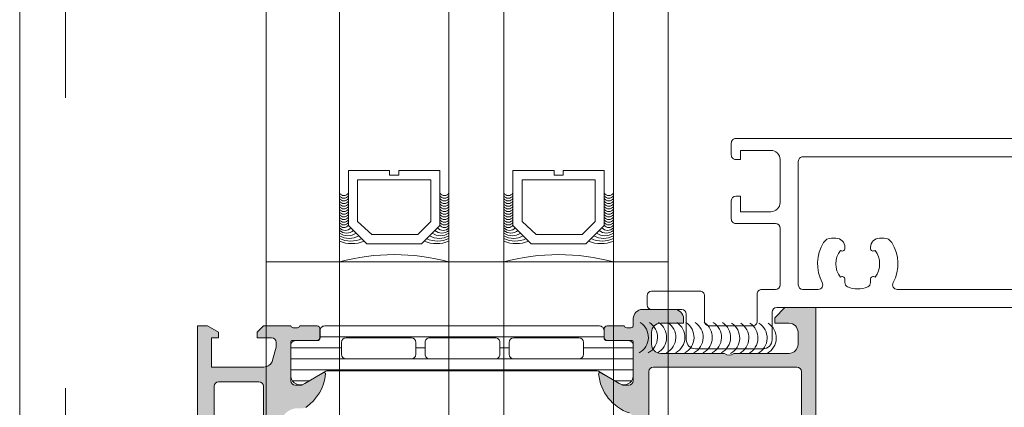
# Model space of a CAD drawing. Header units: millimetres. Extents: x 213386 to 506888, y 183055 to 450952.
# Tile 223 of 256: x 373037 to 373144, y 302170 to 302213. Entities that reach past the tile are written whole.
import ezdxf

# ---------------------------------------------------------------- set-up
doc = ezdxf.new("R2010")
doc.units = ezdxf.units.MM
doc.linetypes.add('ČÁRKOVANÁ', pattern=[19.049999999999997, 12.7, -6.35])
doc.layers.add('FASÁDA DETAILNÍ', color=255, linetype='Continuous', lineweight=0)

msp = doc.modelspace()

# ---------------------------------------------------------------- hatches: boundary and pattern name
at = {"layer": 'FASÁDA DETAILNÍ'}
h = msp.add_hatch(color=256, dxfattribs=at)
edge = h.paths.add_edge_path()
edge.add_arc((373103.7001482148, 302177.5062417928), 0.1199999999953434, 0, 90)
edge.add_line((373103.7001482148, 302177.6262417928), (373100.9401502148, 302177.6262417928))
edge.add_arc((373100.9401502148, 302177.9262417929), 0.3000000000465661, 180.0000000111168, 270, ccw=False)
edge.add_line((373100.6401502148, 302177.9262417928), (373100.6401502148, 302178.9062161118))
edge.add_arc((373100.9401502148, 302178.9062161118), 0.3000000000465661, 90, 180, ccw=False)
edge.add_line((373100.9401502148, 302179.2062161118), (373102.8201612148, 302179.2062161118))
edge.add_arc((373103.0877045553, 302179.2850832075), 0.2789255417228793, 196.4245945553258, 271.1628700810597)
edge.add_line((373103.0933652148, 302179.0062151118), (373103.5469592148, 302179.0062151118))
edge.add_arc((373103.5526276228, 302179.2850525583), 0.2788950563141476, 268.835410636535, 343.5801235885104)
edge.add_line((373103.8201482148, 302179.2062161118), (373103.8201482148, 302180.006390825))
edge.add_arc((373104.8201482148, 302180.006390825), 1, 90, 180, ccw=False)
edge.add_line((373104.8201482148, 302181.006390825), (373108.3201555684, 302181.006390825))
edge.add_arc((373108.3201357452, 302180.0063710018), 1.000019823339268, 0.001135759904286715, 89.99886424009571, ccw=False)
edge.add_line((373109.3201555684, 302180.006390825), (373109.3201555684, 302179.506390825))
edge.add_line((373109.3201555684, 302179.506390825), (373106.8201555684, 302179.506390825))
edge.add_arc((373106.8202009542, 302178.5063454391), 1.000045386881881, 90.00260029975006, 179.9973997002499)
edge.add_line((373105.8201555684, 302178.506390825), (373105.8201555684, 302177.2063725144))
edge.add_arc((373106.8202080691, 302177.2064250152), 1.000052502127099, 180.0030079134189, 269.9969920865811)
edge.add_line((373106.8201555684, 302176.2063725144), (373113.8201555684, 302176.2063725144))
edge.add_arc((373114.3201555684, 302176.7314942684), 0.7250881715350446, 226.403816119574, 313.596183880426)
edge.add_line((373114.8201555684, 302176.2063725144), (373120.8542437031, 302176.2063725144))
edge.add_arc((373120.8541912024, 302177.2064250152), 1.000052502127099, 270.0030079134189, 359.9969920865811)
edge.add_line((373121.8542437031, 302177.2063725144), (373121.8542437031, 302178.506390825))
edge.add_arc((373120.8541983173, 302178.5063454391), 1.000045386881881, 0.002600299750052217, 89.99739970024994)
edge.add_line((373120.8542437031, 302179.506390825), (373119.3201555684, 302179.506390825))
edge.add_line((373119.3201555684, 302179.506390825), (373119.3201555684, 302180.1063969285))
edge.add_line((373119.3201555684, 302180.1063969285), (373120.4201616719, 302181.2063725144))
edge.add_line((373120.4201616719, 302181.2063725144), (373123.8201555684, 302181.2063725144))
edge.add_line((373123.8201555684, 302181.2063725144), (373123.8201555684, 302154.2064716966))
edge.add_line((373123.8201555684, 302154.2064716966), (373120.4201616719, 302154.2064716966))
edge.add_line((373120.4201616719, 302154.2064716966), (373119.3201555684, 302155.3064472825))
edge.add_line((373119.3201555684, 302155.3064472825), (373119.3201555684, 302155.906453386))
edge.add_line((373119.3201555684, 302155.906453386), (373120.8542437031, 302155.906453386))
edge.add_arc((373120.8541983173, 302156.9064987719), 1.000045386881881, 270.00260029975, 359.99739970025)
edge.add_line((373121.8542437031, 302156.906453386), (373121.8542437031, 302158.2064716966))
edge.add_arc((373120.8541912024, 302158.2064191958), 1.000052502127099, 0.003007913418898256, 89.9969920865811)
edge.add_line((373120.8542437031, 302159.2064716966), (373114.8201555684, 302159.2064716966))
edge.add_arc((373114.3201555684, 302158.6813499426), 0.7250881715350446, 46.40381611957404, 133.596183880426)
edge.add_line((373113.8201555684, 302159.2064716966), (373106.8201555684, 302159.2064716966))
edge.add_arc((373106.8202080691, 302158.2064191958), 1.000052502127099, 90.0030079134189, 179.9969920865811)
edge.add_line((373105.8201555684, 302158.2064716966), (373105.8201555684, 302156.906453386))
edge.add_arc((373106.8202009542, 302156.9064987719), 1.000045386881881, 180.00260029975, 269.9973997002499)
edge.add_line((373106.8201555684, 302155.906453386), (373109.3201555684, 302155.906453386))
edge.add_line((373109.3201555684, 302155.906453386), (373109.3201555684, 302155.406453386))
edge.add_arc((373108.3201357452, 302155.4064732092), 1.000019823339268, 270.0011357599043, 359.9988642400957, ccw=False)
edge.add_line((373108.3201555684, 302154.406453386), (373103.8201555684, 302154.406453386))
edge.add_arc((373103.8201452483, 302154.9064430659), 0.4999896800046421, 179.9988173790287, 270.00118262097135, ccw=False)
edge.add_line((373103.3201555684, 302154.906453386), (373103.3201555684, 302155.906453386))
edge.add_line((373103.3201555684, 302155.906453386), (373104.1201586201, 302155.906453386))
edge.add_line((373104.1201586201, 302155.906453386), (373104.1201586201, 302158.9064686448))
edge.add_arc((373103.8201509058, 302158.9064713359), 0.3000077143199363, 359.9994860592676, 450.0005139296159)
edge.add_arc((373103.5526276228, 302159.1276426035), 0.278895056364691, 16.41987642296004, 91.16458936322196)
edge.add_line((373103.5469592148, 302159.4064800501), (373103.0933652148, 302159.4064800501))
edge.add_arc((373103.0877045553, 302159.1276119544), 0.2789255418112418, 88.83712991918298, 163.5754054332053)
edge.add_line((373102.8201612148, 302159.2064790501), (373100.9401502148, 302159.2064790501))
edge.add_arc((373100.9401502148, 302159.5064790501), 0.3000000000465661, 180, 270, ccw=False)
edge.add_line((373100.6401502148, 302159.5064790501), (373100.6401502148, 302160.4864533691))
edge.add_arc((373100.9401502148, 302160.4864533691), 0.3000000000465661, 90, 180, ccw=False)
edge.add_line((373100.9401502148, 302160.7864533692), (373103.7001482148, 302160.7864533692))
edge.add_arc((373103.7001482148, 302160.9064533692), 0.1199999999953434, 270, 360)
edge.add_line((373103.8201482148, 302160.9064533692), (373103.8201482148, 302165.2064790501))
edge.add_arc((373103.3201482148, 302165.2064790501), 0.5, 0, 90)
edge.add_line((373103.3201482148, 302165.7064790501), (373102.6201482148, 302165.7064790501))
edge.add_line((373102.6201482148, 302165.7064790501), (373100.2273278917, 302164.3249835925))
edge.add_arc((373100.1582679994, 302164.4445988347), 0.1381197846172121, 172.2975624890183, 300.0000000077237, ccw=False)
edge.add_arc((373104.9996192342, 302163.9969804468), 4.999999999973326, 108.70940074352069, 174.6507719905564, ccw=False)
edge.add_arc((373103.2353930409, 302169.206347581), 0.4999999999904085, 288.7094007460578, 431.2905992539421)
edge.add_arc((373104.9996192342, 302174.4157147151), 4.999999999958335, 185.3492280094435, 251.2905992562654, ccw=False)
edge.add_arc((373100.1582679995, 302173.9680963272), 0.1381197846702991, 60.000000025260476, 187.7024375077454, ccw=False)
edge.add_line((373100.2273278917, 302174.0877115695), (373102.6201482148, 302172.7062161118))
edge.add_line((373102.6201482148, 302172.7062161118), (373103.3201482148, 302172.7062161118))
edge.add_arc((373103.3201482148, 302173.2062161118), 0.5, 270, 360)
edge.add_line((373103.8201482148, 302173.2062161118), (373103.8201482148, 302177.5062417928))
edge = h.paths.add_edge_path(flags=16)
edge.add_arc((373121.7201494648, 302162.2064640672), 0.5, 270, 360)
edge.add_line((373122.2201494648, 302162.2064640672), (373122.2201494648, 302174.2063725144))
edge.add_arc((373121.7201494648, 302174.2063725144), 0.5, 0, 90)
edge.add_line((373121.7201494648, 302174.7063725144), (373106.0201677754, 302174.7063725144))
edge.add_arc((373106.0201677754, 302174.2063725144), 0.5, 90, 180)
edge.add_line((373105.5201677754, 302174.2063725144), (373105.5201677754, 302162.2064640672))
edge.add_arc((373106.0201677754, 302162.2064640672), 0.5, 180, 270)
edge.add_line((373106.0201677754, 302161.7064640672), (373107.5201677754, 302161.7064640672))
edge.add_line((373107.5201677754, 302161.7064640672), (373107.5201677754, 302161.2064640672))
edge.add_arc((373108.0201677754, 302161.2064640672), 0.5, 180, 270)
edge.add_line((373108.0201677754, 302160.7064640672), (373119.7201494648, 302160.7064640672))
edge.add_arc((373119.7201494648, 302161.2064640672), 0.5, 270, 360)
edge.add_line((373120.2201494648, 302161.2064640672), (373120.2201494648, 302161.7064640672))
edge.add_line((373120.2201494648, 302161.7064640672), (373121.7201494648, 302161.7064640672))
h = msp.add_hatch(color=256, dxfattribs=at)
edge = h.paths.add_edge_path()
edge.add_arc((373049.3202230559, 302114.206440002), 0.5000674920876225, 180.0077324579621, 269.9922675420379)
edge.add_line((373049.3201555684, 302113.7063725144), (373053.3201555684, 302113.7063725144))
edge.add_arc((373053.3200880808, 302114.206440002), 0.5000674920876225, 270.007732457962, 359.992267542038)
edge.add_line((373053.8201555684, 302114.2063725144), (373053.8201555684, 302115.5064213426))
edge.add_arc((373053.3201186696, 302115.5063844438), 0.5000369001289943, 0.004227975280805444, 89.9957720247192)
edge.add_line((373053.3201555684, 302116.0064213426), (373052.8201555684, 302116.0064213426))
edge.add_line((373052.8201555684, 302116.0064213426), (373052.8201555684, 302115.0064213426))
edge.add_line((373052.8201555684, 302115.0064213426), (373051.3201555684, 302115.0064213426))
edge.add_arc((373051.3201185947, 302116.0063843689), 0.9999630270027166, 179.9978814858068, 270.0021185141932, ccw=False)
edge.add_line((373050.3201555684, 302116.0064213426), (373050.3201555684, 302120.0064213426))
edge.add_arc((373051.3202324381, 302120.0063444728), 1.000076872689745, 90.0044039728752, 179.9955960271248, ccw=False)
edge.add_line((373051.3201555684, 302121.0064213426), (373052.8201555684, 302121.0064213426))
edge.add_line((373052.8201555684, 302121.0064213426), (373052.8201555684, 302120.0064213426))
edge.add_line((373052.8201555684, 302120.0064213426), (373053.3201555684, 302120.0064213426))
edge.add_arc((373053.3202130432, 302120.5063638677), 0.4999425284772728, 269.9934131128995, 360.0065868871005)
edge.add_line((373053.8201555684, 302120.5064213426), (373053.8201555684, 302123.3064091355))
edge.add_arc((373053.3201555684, 302123.3064091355), 0.5, 0, 90)
edge.add_line((373053.3201555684, 302123.8064091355), (373053.1201555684, 302123.8064091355))
edge.add_arc((373053.1201555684, 302123.3064091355), 0.5, 90, 180)
edge.add_line((373052.6201555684, 302123.3064091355), (373052.6201555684, 302122.8064091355))
edge.add_arc((373052.1201204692, 302122.8064442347), 0.5000351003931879, 270.00402178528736, 359.99597821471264, ccw=False)
edge.add_line((373052.1201555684, 302122.3064091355), (373051.3201525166, 302122.3064091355))
edge.add_arc((373051.32016908, 302122.806425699), 0.5000165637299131, 180.0018979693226, 269.9981020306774, ccw=False)
edge.add_line((373050.8201525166, 302122.8064091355), (373050.8201525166, 302154.106403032))
edge.add_line((373050.8201525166, 302154.106403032), (373051.2525491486, 302160.1448606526))
edge.add_arc((373052.2517688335, 302160.1064045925), 0.9999594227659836, 90, 177.7959971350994, ccw=False)
edge.add_line((373052.2517688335, 302161.1063640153), (373058.9202210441, 302161.1063640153))
edge.add_arc((373058.9202210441, 302160.6063640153), 0.5, 0, 90, ccw=False)
edge.add_line((373059.4202210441, 302160.6063640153), (373059.4202210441, 302159.7063640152))
edge.add_arc((373059.9202210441, 302159.7063640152), 0.5, 180, 270)
edge.add_line((373059.9202210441, 302159.2063640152), (373061.32022257, 302159.2063640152))
edge.add_arc((373061.587743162, 302159.1275275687), 0.2788950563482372, 88.83541063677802, 163.5801235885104, ccw=False)
edge.add_line((373061.5934115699, 302159.4063650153), (373062.0470055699, 302159.4063650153))
edge.add_arc((373062.0526662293, 302159.1274969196), 0.2789255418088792, 16.424594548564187, 91.16287005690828, ccw=False)
edge.add_line((373062.3202095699, 302159.2063640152), (373064.20022057, 302159.2063640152))
edge.add_arc((373064.20022057, 302159.5063640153), 0.3000000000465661, 270, 360)
edge.add_line((373064.50022057, 302159.5063640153), (373064.50022057, 302160.4863383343))
edge.add_arc((373064.20022057, 302160.4863383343), 0.2999999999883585, 1.111684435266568e-08, 90)
edge.add_line((373064.20022057, 302160.7863383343), (373061.44022257, 302160.7863383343))
edge.add_arc((373061.44022257, 302160.9063383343), 0.1199999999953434, 180, 270, ccw=False)
edge.add_line((373061.32022257, 302160.9063383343), (373061.32022257, 302165.2063640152))
edge.add_arc((373061.82022257, 302165.2063640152), 0.5, 90, 180, ccw=False)
edge.add_line((373061.82022257, 302165.7063640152), (373062.5202225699, 302165.7063640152))
edge.add_line((373062.5202225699, 302165.7063640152), (373064.913042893, 302164.3248685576))
edge.add_arc((373064.9821027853, 302164.4444837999), 0.1381197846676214, 240.0000000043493, 360)
edge.add_line((373065.12022257, 302164.4444837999), (373065.12022257, 302168.2063640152))
edge.add_arc((373067.12022257, 302168.2063640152), 2, 90, 180, ccw=False)
edge.add_line((373067.12022257, 302170.2063640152), (373067.6882179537, 302170.2063640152))
edge.add_arc((373067.6882179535, 302170.7063640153), 0.5000000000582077, 270.0000000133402, 304.4790717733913)
edge.add_arc((373065.1407446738, 302174.4158626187), 4.999999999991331, 304.4790717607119, 354.6507719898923)
edge.add_arc((373069.9820959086, 302173.9682442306), 0.1381197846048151, 352.2975625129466, 479.9999999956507)
edge.add_line((373069.9130360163, 302174.0878594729), (373067.5202156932, 302172.7063640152))
edge.add_line((373067.5202156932, 302172.7063640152), (373066.8202156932, 302172.7063640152))
edge.add_arc((373066.8202156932, 302173.2063640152), 0.5, 180, 270, ccw=False)
edge.add_line((373066.3202156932, 302173.2063640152), (373066.3202156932, 302177.5063896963))
edge.add_arc((373066.4402156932, 302177.5063896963), 0.1199999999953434, 90, 180, ccw=False)
edge.add_line((373066.4402156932, 302177.6263896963), (373069.2002136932, 302177.6263896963))
edge.add_arc((373069.2002136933, 302177.9263896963), 0.2999999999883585, 269.9999999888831, 359.9999999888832)
edge.add_line((373069.5002136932, 302177.9263896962), (373069.5002136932, 302178.9063640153))
edge.add_arc((373069.2002136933, 302178.9063640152), 0.2999999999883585, 1.111684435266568e-08, 90.00000001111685)
edge.add_line((373069.2002136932, 302179.2063640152), (373067.3202026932, 302179.2063640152))
edge.add_arc((373067.0526593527, 302179.2852311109), 0.2789255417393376, 268.8371299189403, 343.57540543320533, ccw=False)
edge.add_line((373067.0469986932, 302179.0063630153), (373066.5934046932, 302179.0063630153))
edge.add_arc((373066.5877362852, 302179.2852004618), 0.2788950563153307, 196.4198764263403, 271.16458937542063, ccw=False)
edge.add_line((373066.3202156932, 302179.2063640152), (373063.3201572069, 302179.2063640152))
edge.add_line((373063.3201572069, 302179.2063640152), (373062.6200543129, 302178.5062916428))
edge.add_line((373062.6200543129, 302178.5062916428), (373062.6200543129, 302177.9062855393))
edge.add_line((373062.6200543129, 302177.9062855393), (373064.2200604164, 302177.9062855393))
edge.add_arc((373064.2200509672, 302177.4062760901), 0.5000094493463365, 0.0010827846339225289, 89.99891721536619, ccw=False)
edge.add_line((373064.7200604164, 302177.4062855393), (373064.7200604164, 302177.0108574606))
edge.add_arc((373064.2200604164, 302177.0108574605), 0.5000000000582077, -14.999999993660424, 6.670120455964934e-09, ccw=False)
edge.add_line((373064.7030233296, 302176.881447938), (373064.3188145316, 302175.4475611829))
edge.add_arc((373063.3528887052, 302175.706380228), 1.00000000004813, 270, 345.0000000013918, ccw=False)
edge.add_line((373063.3528887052, 302174.706380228), (373057.6200665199, 302174.706380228))
edge.add_line((373057.6200665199, 302174.706380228), (373057.6200665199, 302177.9062855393))
edge.add_line((373057.6200665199, 302177.9062855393), (373058.4200543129, 302177.9062855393))
edge.add_line((373058.4200543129, 302177.9062855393), (373058.4200543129, 302178.5062916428))
edge.add_line((373058.4200543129, 302178.5062916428), (373057.2076214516, 302179.2062733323))
edge.add_line((373057.2076214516, 302179.2062733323), (373056.1200665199, 302179.2062733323))
edge.add_line((373056.1200665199, 302179.2062733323), (373056.1200665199, 302164.2063640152))
edge.add_arc((373055.6200665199, 302164.2063640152), 0.5, -90, 0, ccw=False)
edge.add_line((373055.6200665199, 302163.7063640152), (373049.8201555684, 302163.7063640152))
edge.add_arc((373049.8201555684, 302162.7063640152), 1, 90, 180)
edge.add_line((373048.8201555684, 302162.7063640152), (373048.8201555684, 302114.2063725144))
edge = h.paths.add_edge_path(flags=16)
edge.add_line((373058.4200543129, 302173.106380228), (373062.8200543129, 302173.106380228))
edge.add_arc((373062.8200543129, 302172.606380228), 0.5, 0, 90, ccw=False)
edge.add_line((373063.3200543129, 302172.606380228), (373063.3200543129, 302168.206380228))
edge.add_arc((373062.8200543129, 302168.206380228), 0.5, -90, 0, ccw=False)
edge.add_line((373062.8200543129, 302167.706380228), (373058.4200543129, 302167.706380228))
edge.add_arc((373058.4200543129, 302168.206380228), 0.5, 180, 270, ccw=False)
edge.add_line((373057.9200543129, 302168.206380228), (373057.9200543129, 302172.606380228))
edge.add_arc((373058.4200543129, 302172.606380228), 0.5, 90, 180, ccw=False)
h = msp.add_hatch(dxfattribs=at)
h.set_pattern_fill('_USER', color=256, scale=1.2, angle=-1.272221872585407e-14, style=0, pattern_type=0)
h.set_pattern_definition([(360, (373066.3201555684, 302179.2063725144), (2.939128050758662e-16, 1.2), [])])
edge = h.paths.add_edge_path()
edge.add_line((373070.1442654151, 302174.2393607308), (373067.8606085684, 302172.9208910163))
edge.add_arc((373067.3199736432, 302173.7621436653), 0.9999960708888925, 188.181608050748, 302.72701609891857, ccw=False)
edge.add_line((373066.3301555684, 302173.6198330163), (373066.3301555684, 302177.0963745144))
edge.add_arc((373066.8301515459, 302177.0963771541), 0.4999959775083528, 89.99969752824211, 180.0003024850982, ccw=False)
edge.add_line((373066.8301541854, 302177.5963731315), (373069.2301525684, 302177.5960411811))
edge.add_arc((373069.2301525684, 302177.8960411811), 0.2999999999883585, 270, 359.9999999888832)
edge.add_line((373069.5301525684, 302177.8960411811), (373069.5301525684, 302178.7063725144))
edge.add_arc((373070.0301498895, 302178.7063751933), 0.4999973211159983, 89.9996930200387, 180.0003069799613, ccw=False)
edge.add_line((373070.0301525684, 302179.2063725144), (373100.1126268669, 302179.2063725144))
edge.add_arc((373100.1126295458, 302178.7063751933), 0.4999973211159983, -0.00030697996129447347, 90.0003069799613, ccw=False)
edge.add_line((373100.6126268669, 302178.7063725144), (373100.6126268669, 302177.8960411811))
edge.add_arc((373100.9126268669, 302177.8960411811), 0.2999999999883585, 180.0000000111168, 270.0000000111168)
edge.add_line((373100.9126268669, 302177.5960411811), (373103.3126252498, 302177.5963731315))
edge.add_arc((373103.3126278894, 302177.096377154), 0.4999959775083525, -0.00030247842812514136, 90.00030247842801, ccw=False)
edge.add_line((373103.812623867, 302177.0963745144), (373103.812623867, 302173.6198330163))
edge.add_arc((373102.8228057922, 302173.7621436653), 0.9999960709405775, 237.2729839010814, 351.81839194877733, ccw=False)
edge.add_line((373102.282170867, 302172.9208910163), (373099.9985140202, 302174.2393607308))
edge.add_arc((373099.7485140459, 302173.806348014), 0.5000000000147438, 60.00000340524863, 89.99994009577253)
edge.add_line((373099.7485145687, 302174.306348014), (373070.3942648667, 302174.306348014))
edge.add_arc((373070.3942653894, 302173.806348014), 0.5000000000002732, 90.00005989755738, 119.9999965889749)
edge = h.paths.add_edge_path(flags=16)
edge.add_line((373090.7209825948, 302175.6063587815), (373097.8710070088, 302175.6063740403))
edge.add_arc((373097.8709634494, 302176.1064175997), 0.5000435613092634, 270.0049911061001, 359.9950088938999)
edge.add_line((373098.3710070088, 302176.1063740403), (373098.3710070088, 302177.4063828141))
edge.add_arc((373097.8709946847, 302177.4063552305), 0.5000123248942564, 0.003160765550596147, 89.99858779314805)
edge.add_line((373097.8710070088, 302177.9063675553), (373090.7209825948, 302177.9063675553))
edge.add_arc((373090.7210261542, 302177.4063239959), 0.5000435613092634, 90.00499110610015, 179.9950088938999)
edge.add_line((373090.2209825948, 302177.4063675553), (373090.2209825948, 302176.1063587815))
edge.add_arc((373090.7210261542, 302176.1064023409), 0.5000435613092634, 180.0049911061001, 269.9950088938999)
edge = h.paths.add_edge_path(flags=16)
edge.add_line((373072.3709830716, 302175.6063587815), (373079.5210089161, 302175.6063587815))
edge.add_arc((373079.5209653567, 302176.1064023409), 0.5000435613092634, 270.0049911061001, 359.9950088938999)
edge.add_line((373080.0210089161, 302176.1063587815), (373080.0210089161, 302177.4063675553))
edge.add_arc((373079.5209653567, 302177.4063239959), 0.5000435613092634, 0.004991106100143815, 89.99500889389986)
edge.add_line((373079.5210089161, 302177.9063675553), (373072.3709830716, 302177.9063675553))
edge.add_arc((373072.371026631, 302177.4063239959), 0.5000435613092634, 90.00499110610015, 179.9950088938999)
edge.add_line((373071.8709830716, 302177.4063675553), (373071.8709830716, 302176.1063587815))
edge.add_arc((373072.371026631, 302176.1064023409), 0.5000435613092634, 180.0049911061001, 269.9950088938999)
edge = h.paths.add_edge_path(flags=16)
edge.add_line((373081.5210089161, 302175.6063587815), (373088.7209825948, 302175.6063587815))
edge.add_arc((373088.7210333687, 302176.1063080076), 0.4999492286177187, 269.9941811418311, 360.0058188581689)
edge.add_line((373089.2209825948, 302176.1063587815), (373089.2209825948, 302177.4063675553))
edge.add_arc((373088.7210333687, 302177.4064183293), 0.4999492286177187, 359.9941811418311, 450.0058188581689)
edge.add_line((373088.7209825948, 302177.9063675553), (373081.5210089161, 302177.9063675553))
edge.add_arc((373081.5209581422, 302177.4064183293), 0.4999492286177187, 89.99418114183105, 180.005818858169)
edge.add_line((373081.0210089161, 302177.4063675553), (373081.0210089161, 302176.1063587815))
edge.add_arc((373081.5209581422, 302176.1063080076), 0.4999492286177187, 179.9941811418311, 270.005818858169)

# ---------------------------------------------------------------- linework, layer by layer
for p, q in [((373063.6382437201, 288952.6545279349), (373063.6382437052, 307967.1544280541)), ((373063.6382437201, 293752.6545279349), (373063.638243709, 307967.1544280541)), ((373063.6382437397, 284292.1544280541), (373063.6382437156, 307967.1544280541)), ((373071.6382437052, 307967.1544280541), (373071.6382437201, 288952.6545279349)), ((373071.638243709, 307967.1544280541), (373071.6382437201, 293752.6545279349)), ((373071.6382437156, 307967.1544280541), (373071.6382437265, 297319.0318729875)), ((373071.6382437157, 307967.1544280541), (373071.6382437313, 292519.031885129)), ((373071.6382437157, 307967.1544280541), (373071.6382437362, 287719.0318729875)), ((373083.6382437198, 288952.6545279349), (373083.6382437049, 307967.1544280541)), ((373083.6382437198, 293752.6545279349), (373083.6382437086, 307967.1544280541)), ((373083.6382437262, 297319.0318729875), (373083.6382437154, 307967.1544280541)), ((373083.6382437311, 292519.031885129), (373083.6382437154, 307967.1544280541)), ((373083.638243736, 287719.0318729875), (373083.6382437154, 307967.1544280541)), ((373089.6382437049, 307967.1544280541), (373089.6382437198, 288952.6545279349)), ((373089.6382437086, 307967.1544280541), (373089.6382437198, 293752.6545279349)), ((373089.6382437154, 307967.1544280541), (373089.6382437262, 297319.0318729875)), ((373089.6382437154, 307967.1544280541), (373089.6382437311, 292519.031885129)), ((373089.6382437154, 307967.1544280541), (373089.638243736, 287719.0318729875)), ((373101.6382437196, 288952.6545279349), (373101.6382437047, 307967.1544280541)), ((373101.6382437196, 293752.6545279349), (373101.6382437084, 307967.1544280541)), ((373101.638243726, 297319.0318729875), (373101.6382437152, 307967.1544280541)), ((373101.6382437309, 292519.031885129), (373101.6382437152, 307967.1544280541)), ((373101.6382437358, 287719.0318729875), (373101.6382437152, 307967.1544280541)), ((373107.6382437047, 307967.1544280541), (373107.6382437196, 288952.6545279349)), ((373107.6382437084, 307967.1544280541), (373107.6382437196, 293752.6545279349)), ((373063.6382437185, 301177.6545368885), (373063.6382473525, 303317.1544282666)), ((373071.6382473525, 303317.1544282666), (373071.6382453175, 302119.0318729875)), ((373083.6382453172, 302119.0318729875), (373083.6382473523, 303317.1544282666)), ((373089.6382473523, 303317.1544282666), (373089.6382453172, 302119.0318729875)), ((373101.6382453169, 302119.0318729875), (373101.638247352, 303317.1544282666)), ((373107.638247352, 303317.1544282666), (373107.6382453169, 302119.0318729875)), ((373063.6382437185, 302186.201480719), (373107.638243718, 302186.201480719))]:
    msp.add_line(p, q, dxfattribs=at)
for points in [[(399616.6382373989, 284292.1544280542), (373036.6382373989, 284292.1544280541), (373036.6382373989, 307972.1544280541), (399616.6382373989, 307972.1544280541)], [(373082.6382437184, 302196.201480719), (373082.6382437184, 302190.201480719), (373080.6382437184, 302188.201480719), (373074.6382437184, 302188.201480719), (373072.6382437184, 302190.201480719), (373072.6382437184, 302196.201480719), (373077.1382437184, 302196.201480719), (373077.1382437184, 302195.701480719), (373078.1382437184, 302195.701480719), (373078.1382437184, 302196.201480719)], [(373100.6382437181, 302196.201480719), (373100.6382437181, 302190.201480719), (373098.6382437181, 302188.201480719), (373092.6382437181, 302188.201480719), (373090.6382437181, 302190.201480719), (373090.6382437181, 302196.201480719), (373095.1382437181, 302196.201480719), (373095.1382437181, 302195.701480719), (373096.1382437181, 302195.701480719), (373096.1382437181, 302196.201480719)], [(373073.6382437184, 302195.201480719), (373081.6382437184, 302195.201480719), (373081.6382437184, 302190.6156942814), (373080.224030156, 302189.201480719), (373075.1911228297, 302189.201480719), (373073.6382437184, 302190.6156942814)], [(373091.6382437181, 302195.201480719), (373099.6382437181, 302195.201480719), (373099.6382437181, 302190.6156942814), (373098.2240301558, 302189.201480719), (373093.1911228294, 302189.201480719), (373091.6382437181, 302190.6156942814)]]:
    msp.add_lwpolyline(points, close=True, dxfattribs=at)
at = {"layer": 'FASÁDA DETAILNÍ', "linetype": 'ČÁRKOVANÁ', "ltscale": 5}
msp.add_lwpolyline([(399611.6382373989, 284297.1544280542), (373041.6382373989, 284297.1544280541), (373041.6382373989, 307967.1544280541), (399611.6382373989, 307967.1544280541)], close=True, dxfattribs=at)
at = {"layer": 'FASÁDA DETAILNÍ'}
for points in [[(373238.0562961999, 302181.2063725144), (373119.5201555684, 302181.2063725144, 0.414213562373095), (373119.0201555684, 302180.7063725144), (373119.0201555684, 302177.7063725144, -0.414213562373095), (373118.0201555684, 302176.7063725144), (373110.620155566, 302176.7063725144, -0.4142135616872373), (373109.620155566, 302177.7063725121), (373109.6201555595, 302180.5063725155, 0.4142135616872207), (373109.1201555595, 302181.0063725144), (373105.8201555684, 302181.0063725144, -0.414213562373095), (373105.3201555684, 302181.5063725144), (373105.3201555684, 302182.5063725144, -0.414213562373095), (373105.8201555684, 302183.0063725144), (373111.120157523, 302183.0063725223, -0.4142135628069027), (373111.6201575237, 302182.5063725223), (373111.6201575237, 302179.7063724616, 0.4142135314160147), (373112.1201575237, 302179.2063725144), (373116.8862066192, 302179.2063725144, 0.4142135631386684), (373117.3862066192, 302179.7063725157), (373117.3862066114, 302182.7063725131, -0.4142135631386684), (373117.8862066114, 302183.2063725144), (373119.3862061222, 302183.2063725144, 0.414213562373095), (373119.8862061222, 302183.7063725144), (373119.8862061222, 302189.9062683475, 0.414213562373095), (373119.3862061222, 302190.4062683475), (373115.0495900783, 302190.4062683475, -0.4142140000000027), (373114.5495900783, 302190.9062683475), (373114.5495900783, 302192.9062703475, -0.4142009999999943), (373115.0495900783, 302193.4062703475), (373115.5495900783, 302193.4062703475), (373115.5495900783, 302191.7062703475), (373118.8862061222, 302191.7062703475, 0.4142140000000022), (373119.8862061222, 302192.7062703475), (373119.8862061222, 302197.4062703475, 0.4142140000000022), (373118.8862061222, 302198.4062703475), (373115.5495900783, 302198.4062703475), (373115.5495900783, 302197.4062703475), (373115.0495900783, 302197.4062703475, -0.4142200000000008), (373114.5495900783, 302197.9062623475), (373114.5495900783, 302199.2062733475, -0.4142140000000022), (373115.0495900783, 302199.7062733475), (373238.0562962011, 302199.7062729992, -0.4142135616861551)], [(373236.0562962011, 302197.7062730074), (373122.3862057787, 302197.7062733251, 0.4142136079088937), (373121.8862057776, 302197.2062732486), (373121.8862078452, 302183.7063724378, 0.4142135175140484), (373122.3862078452, 302183.2063725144), (373124.0602655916, 302183.2063725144, 0.5657414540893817), (373124.5017616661, 302183.9410663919, -0.2677634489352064), (373124.6541210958, 302188.3357842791, -0.2587771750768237), (373125.5024861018, 302188.8063725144), (373125.9869271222, 302188.8063725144, -0.414213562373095), (373126.9869271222, 302187.8063725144), (373126.9869271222, 302187.7004799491, -0.6451800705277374), (373126.488858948, 302187.4751601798, 0.3417320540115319), (373126.488858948, 302184.537584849, -0.645180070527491), (373126.9869271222, 302184.3122650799), (373126.9869271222, 302183.9442134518, 0.2982166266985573), (373127.2869271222, 302183.4859558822, 0.2087121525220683), (373129.4869271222, 302183.4859558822, 0.29821662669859), (373129.7869271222, 302183.9442134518), (373129.7869271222, 302184.3122650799, -0.6451800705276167), (373130.2849952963, 302184.537584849, 0.3417320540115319), (373130.2849952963, 302187.4751601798, -0.6451800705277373), (373129.7869271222, 302187.7004799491), (373129.7869271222, 302187.8063725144, -0.4142135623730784), (373130.7869271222, 302188.8063725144), (373131.2713681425, 302188.8063725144, -0.258777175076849), (373132.1197331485, 302188.3357842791, -0.2677634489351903), (373132.2720925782, 302183.9410663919, 0.5657414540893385), (373132.7135886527, 302183.2063725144), (373226.7396346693, 302183.2063725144, 0.5657414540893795)], [(373103.3957772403, 302169.6799264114, -0.295935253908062), (373100.0213944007, 302173.9495843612, -0.6230654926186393), (373100.2273278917, 302174.0877115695), (373102.6201482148, 302172.7062161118), (373103.3201482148, 302172.7062161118, 0.414213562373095), (373103.8201482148, 302173.2062161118), (373103.8201482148, 302177.5062417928, 0.414213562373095), (373103.7001482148, 302177.6262417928), (373100.9401502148, 302177.6262417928, -0.414213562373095), (373100.6401502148, 302177.9262417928), (373100.6401502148, 302178.9062161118, -0.414213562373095), (373100.9401502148, 302179.2062161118), (373102.8201612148, 302179.2062161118, 0.3381811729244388), (373103.0933652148, 302179.0062151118), (373103.5469592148, 302179.0062151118, 0.338212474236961), (373103.8201482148, 302179.2062161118), (373103.8201482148, 302180.006390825, -0.414213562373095), (373104.8201482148, 302181.006390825), (373108.3201555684, 302181.006390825, -0.4142019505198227), (373109.3201555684, 302180.006390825), (373109.3201555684, 302179.506390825), (373106.8201555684, 302179.506390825, 0.4141869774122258), (373105.8201555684, 302178.506390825), (373105.8201555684, 302177.2063725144, 0.4141828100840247), (373106.8201555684, 302176.2063725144), (373113.8201555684, 302176.2063725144, 0.3999328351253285), (373114.8201555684, 302176.2063725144), (373120.8542437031, 302176.2063725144, 0.4141828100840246), (373121.8542437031, 302177.2063725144), (373121.8542437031, 302178.506390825, 0.4141869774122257), (373120.8542437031, 302179.506390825), (373119.3201555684, 302179.506390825), (373119.3201555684, 302180.1063969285), (373120.4201616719, 302181.2063725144), (373123.8201555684, 302181.2063725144), (373123.8201555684, 302154.2064716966)], [(373067.9712705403, 302170.2941975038, 0.2224807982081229), (373070.1189695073, 302173.9497322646, 0.6230654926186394), (373069.9130360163, 302174.0878594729), (373067.5202156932, 302172.7063640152), (373066.8202156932, 302172.7063640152, -0.414213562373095), (373066.3202156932, 302173.2063640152), (373066.3202156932, 302177.5063896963, -0.414213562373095), (373066.4402156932, 302177.6263896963), (373069.2002136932, 302177.6263896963, 0.414213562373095), (373069.5002136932, 302177.9263896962), (373069.5002136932, 302178.9063640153, 0.414213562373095), (373069.2002136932, 302179.2063640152), (373067.3202026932, 302179.2063640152, -0.3381811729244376), (373067.0469986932, 302179.0063630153), (373066.5934046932, 302179.0063630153, -0.338212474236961), (373066.3202156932, 302179.2063640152), (373063.3201572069, 302179.2063640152), (373062.6200543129, 302178.5062916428), (373062.6200543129, 302177.9062855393), (373064.2200604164, 302177.9062855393, -0.4142024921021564), (373064.7200604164, 302177.4062855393), (373064.7200604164, 302177.0108574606, -0.06554346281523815), (373064.7030233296, 302176.881447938), (373064.3188145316, 302175.4475611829, -0.339454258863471), (373063.3528887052, 302174.706380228), (373057.6200665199, 302174.706380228), (373057.6200665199, 302177.9062855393), (373058.4200543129, 302177.9062855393), (373058.4200543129, 302178.5062916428), (373057.2076214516, 302179.2062733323), (373056.1200665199, 302179.2062733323), (373056.1200665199, 302164.2063640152, -0.4142135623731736)]]:
    msp.add_lwpolyline(points, format="xyb", dxfattribs=at)
for points in [[(373070.1442654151, 302174.2393607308), (373067.8606085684, 302172.9208910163, -0.5460410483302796), (373066.3301555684, 302173.6198330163), (373066.3301555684, 302177.0963745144, -0.414216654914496), (373066.8301541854, 302177.5963731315), (373069.2301525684, 302177.5960411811, 0.414213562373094), (373069.5301525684, 302177.8960411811), (373069.5301525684, 302178.7063725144, -0.414216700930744), (373070.0301525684, 302179.2063725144), (373100.1126268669, 302179.2063725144, -0.414216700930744), (373100.6126268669, 302178.7063725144), (373100.6126268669, 302177.8960411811, 0.414213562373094), (373100.9126268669, 302177.5960411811), (373103.3126252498, 302177.5963731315, -0.4142166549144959), (373103.812623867, 302177.0963745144), (373103.812623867, 302173.6198330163, -0.5460410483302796), (373102.282170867, 302172.9208910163), (373099.9985140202, 302174.2393607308, 0.1316522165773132), (373099.7485145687, 302174.306348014), (373070.3942648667, 302174.306348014, 0.1316522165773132)], [(373072.3709830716, 302175.6063587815), (373079.5210089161, 302175.6063587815, 0.414162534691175), (373080.0210089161, 302176.1063587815), (373080.0210089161, 302177.4063675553, 0.4141625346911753), (373079.5210089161, 302177.9063675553), (373072.3709830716, 302177.9063675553, 0.4141625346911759), (373071.8709830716, 302177.4063675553), (373071.8709830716, 302176.1063587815, 0.4141625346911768)], [(373081.5210089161, 302175.6063587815), (373088.7209825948, 302175.6063587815, 0.4142730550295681), (373089.2209825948, 302176.1063587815), (373089.2209825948, 302177.4063675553, 0.4142730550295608), (373088.7209825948, 302177.9063675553), (373081.5210089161, 302177.9063675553, 0.4142730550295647), (373081.0210089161, 302177.4063675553), (373081.0210089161, 302176.1063587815, 0.414273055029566)], [(373090.7209825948, 302175.6063587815), (373097.8710070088, 302175.6063740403, 0.4141625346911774), (373098.3710070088, 302176.1063740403), (373098.3710070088, 302177.4063828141, 0.4141901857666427), (373097.8710070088, 302177.9063675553), (373090.7209825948, 302177.9063675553, 0.4141625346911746), (373090.2209825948, 302177.4063675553), (373090.2209825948, 302176.1063587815, 0.4141625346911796)], [(373121.7201494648, 302161.7064640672, 0.414213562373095), (373122.2201494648, 302162.2064640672), (373122.2201494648, 302174.2063725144, 0.414213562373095), (373121.7201494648, 302174.7063725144), (373106.0201677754, 302174.7063725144, 0.414213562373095), (373105.5201677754, 302174.2063725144), (373105.5201677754, 302162.2064640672, 0.414213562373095), (373106.0201677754, 302161.7064640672), (373107.5201677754, 302161.7064640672), (373107.5201677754, 302161.2064640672, 0.414213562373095), (373108.0201677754, 302160.7064640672), (373119.7201494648, 302160.7064640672, 0.414213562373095), (373120.2201494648, 302161.2064640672), (373120.2201494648, 302161.7064640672)], [(373058.4200543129, 302173.106380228), (373062.8200543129, 302173.106380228, -0.4142135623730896), (373063.3200543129, 302172.606380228), (373063.3200543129, 302168.206380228, -0.4142135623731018), (373062.8200543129, 302167.706380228), (373058.4200543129, 302167.706380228, -0.4142135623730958), (373057.9200543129, 302168.206380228), (373057.9200543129, 302172.606380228, -0.4142135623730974)]]:
    msp.add_lwpolyline(points, format="xyb", close=True, dxfattribs=at)
for centre, radius, start, end in [((373072.1382437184, 302194.0641508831), 0.5964289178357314, 213.0365600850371, 326.9634399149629), ((373083.1382437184, 302194.0641508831), 0.5964289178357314, 213.0365600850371, 326.9634399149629), ((373090.1382437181, 302194.0641508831), 0.5964289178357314, 213.0365600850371, 326.9634399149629), ((373101.1382437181, 302194.0641508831), 0.5964289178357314, 213.0365600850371, 326.9634399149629), ((373072.1382437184, 302193.7716533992), 0.5964289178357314, 213.0365600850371, 326.9634399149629), ((373072.1382437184, 302193.4791559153), 0.5964289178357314, 213.0365600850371, 326.9634399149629), ((373072.1382437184, 302193.1866584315), 0.5964289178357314, 213.0365600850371, 326.9634399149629), ((373072.1382437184, 302192.8941609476), 0.5964289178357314, 213.0365600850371, 326.9634399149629), ((373083.1382437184, 302193.7716533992), 0.5964289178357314, 213.0365600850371, 326.9634399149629), ((373083.1382437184, 302193.4791559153), 0.5964289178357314, 213.0365600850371, 326.9634399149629), ((373083.1382437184, 302193.1866584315), 0.5964289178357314, 213.0365600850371, 326.9634399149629), ((373083.1382437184, 302192.8941609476), 0.5964289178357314, 213.0365600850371, 326.9634399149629), ((373090.1382437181, 302193.7716533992), 0.5964289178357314, 213.0365600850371, 326.9634399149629), ((373090.1382437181, 302193.4791559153), 0.5964289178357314, 213.0365600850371, 326.9634399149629), ((373090.1382437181, 302193.1866584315), 0.5964289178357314, 213.0365600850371, 326.9634399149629), ((373090.1382437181, 302192.8941609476), 0.5964289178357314, 213.0365600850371, 326.9634399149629), ((373101.1382437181, 302193.7716533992), 0.5964289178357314, 213.0365600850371, 326.9634399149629), ((373101.1382437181, 302193.4791559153), 0.5964289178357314, 213.0365600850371, 326.9634399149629), ((373101.1382437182, 302193.1866584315), 0.5964289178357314, 213.0365600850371, 326.9634399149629), ((373101.1382437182, 302192.8941609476), 0.5964289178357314, 213.0365600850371, 326.9634399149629), ((373072.1382437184, 302192.6016634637), 0.5964289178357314, 213.0365600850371, 326.9634399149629), ((373072.1382437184, 302192.3091659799), 0.5964289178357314, 213.0365600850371, 326.9634399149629), ((373072.1382437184, 302192.016668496), 0.5964289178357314, 213.0365600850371, 326.9634399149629), ((373083.1382437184, 302192.6016634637), 0.5964289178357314, 213.0365600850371, 326.9634399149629), ((373083.1382437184, 302192.3091659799), 0.5964289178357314, 213.0365600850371, 326.9634399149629), ((373083.1382437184, 302192.016668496), 0.5964289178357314, 213.0365600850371, 326.9634399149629), ((373090.1382437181, 302192.6016634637), 0.5964289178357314, 213.0365600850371, 326.9634399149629), ((373090.1382437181, 302192.3091659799), 0.5964289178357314, 213.0365600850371, 326.9634399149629), ((373090.1382437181, 302192.016668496), 0.5964289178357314, 213.0365600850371, 326.9634399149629), ((373101.1382437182, 302192.6016634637), 0.5964289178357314, 213.0365600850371, 326.9634399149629), ((373101.1382437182, 302192.3091659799), 0.5964289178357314, 213.0365600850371, 326.9634399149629), ((373101.1382437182, 302192.016668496), 0.5964289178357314, 213.0365600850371, 326.9634399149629), ((373072.1382437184, 302191.7241710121), 0.5964289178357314, 213.0365600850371, 326.9634399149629), ((373072.1382437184, 302191.4316735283), 0.5964289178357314, 213.0365600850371, 326.9634399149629), ((373072.1382437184, 302191.1391760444), 0.5964289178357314, 213.0365600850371, 326.9634399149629), ((373072.1382437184, 302190.8466785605), 0.5964289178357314, 213.0365600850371, 326.9634399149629), ((373083.1382437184, 302191.7241710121), 0.5964289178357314, 213.0365600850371, 326.9634399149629), ((373083.1382437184, 302191.4316735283), 0.5964289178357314, 213.0365600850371, 326.9634399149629), ((373083.1382437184, 302191.1391760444), 0.5964289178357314, 213.0365600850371, 326.9634399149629), ((373083.1382437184, 302190.8466785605), 0.5964289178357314, 213.0365600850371, 326.9634399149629), ((373090.1382437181, 302191.7241710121), 0.5964289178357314, 213.0365600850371, 326.9634399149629), ((373090.1382437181, 302191.4316735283), 0.5964289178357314, 213.0365600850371, 326.9634399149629), ((373090.1382437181, 302191.1391760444), 0.5964289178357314, 213.0365600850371, 326.9634399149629), ((373090.1382437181, 302190.8466785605), 0.5964289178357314, 213.0365600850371, 326.9634399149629), ((373101.1382437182, 302191.7241710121), 0.5964289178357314, 213.0365600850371, 326.9634399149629), ((373101.1382437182, 302191.4316735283), 0.5964289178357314, 213.0365600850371, 326.9634399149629), ((373101.1382437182, 302191.1391760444), 0.5964289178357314, 213.0365600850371, 326.9634399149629), ((373101.1382437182, 302190.8466785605), 0.5964289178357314, 213.0365600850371, 326.9634399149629), ((373072.1382437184, 302190.5541810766), 0.5964289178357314, 213.0365600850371, 326.9634399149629), ((373072.2760519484, 302190.5418587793), 0.8793333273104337, 223.5035617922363, 316.0050922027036), ((373072.4241680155, 302190.6320861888), 1.262511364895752, 231.5004352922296, 308.034371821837), ((373072.5628180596, 302190.7924972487), 1.712080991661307, 237.3143489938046, 302.7050511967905), ((373082.7136693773, 302190.7924972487), 1.712080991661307, 237.2949488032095, 302.6856510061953), ((373082.8523194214, 302190.6320861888), 1.262511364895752, 231.9656281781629, 308.4995647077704), ((373083.0004354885, 302190.5418587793), 0.8793333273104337, 223.9949077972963, 316.4964382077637), ((373083.1382437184, 302190.5541810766), 0.5964289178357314, 213.0365600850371, 326.9634399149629), ((373090.1382437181, 302190.5541810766), 0.5964289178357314, 213.0365600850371, 326.9634399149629), ((373090.2760519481, 302190.5418587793), 0.8793333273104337, 223.5035617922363, 316.0050922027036), ((373090.4241680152, 302190.6320861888), 1.262511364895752, 231.5004352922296, 308.034371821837), ((373090.5628180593, 302190.7924972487), 1.712080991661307, 237.3143489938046, 302.7050511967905), ((373100.713669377, 302190.7924972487), 1.712080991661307, 237.2949488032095, 302.6856510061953), ((373100.8523194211, 302190.6320861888), 1.262511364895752, 231.9656281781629, 308.4995647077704), ((373101.0004354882, 302190.5418587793), 0.8793333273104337, 223.9949077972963, 316.4964382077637), ((373101.1382437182, 302190.5541810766), 0.5964289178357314, 213.0365600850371, 326.9634399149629), ((373072.7076099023, 302191.036552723), 2.248138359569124, 241.5971851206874, 298.4726578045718), ((373072.8759322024, 302191.3854597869), 2.896659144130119, 244.7048477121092, 294.6933261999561), ((373072.9899473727, 302191.7520480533), 3.545764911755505, 247.590951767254, 292.7061758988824), ((373082.2865400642, 302191.7520480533), 3.545764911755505, 247.2938241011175, 292.4090482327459), ((373082.4005552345, 302191.3854597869), 2.896659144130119, 245.3066738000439, 295.2951522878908), ((373082.5688775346, 302191.036552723), 2.248138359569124, 241.5273421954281, 298.4028148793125), ((373090.707609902, 302191.036552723), 2.248138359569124, 241.5971851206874, 298.4726578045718), ((373090.8759322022, 302191.3854597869), 2.896659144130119, 244.7048477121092, 294.6933261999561), ((373090.9899473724, 302191.7520480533), 3.545764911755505, 247.590951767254, 292.7061758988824), ((373100.2865400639, 302191.7520480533), 3.545764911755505, 247.2938241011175, 292.4090482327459), ((373100.4005552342, 302191.3854597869), 2.896659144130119, 245.3066738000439, 295.2951522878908), ((373100.5688775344, 302191.036552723), 2.248138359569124, 241.5273421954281, 298.4028148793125), ((373077.6382437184, 302164.3100483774), 22.69878432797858, 74.67277549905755, 105.3272245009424), ((373095.6382437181, 302164.3100483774), 22.69878432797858, 74.67277549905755, 105.3272245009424), ((373103.5641776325, 302177.9577821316), 1.906465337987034, 297.9679544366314, 57.96795443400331), ((373104.5641776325, 302177.9577821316), 1.906465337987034, 297.9679544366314, 57.96795443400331), ((373105.5641776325, 302177.9577821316), 1.906465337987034, 297.9679544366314, 57.96795443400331), ((373106.5641776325, 302177.9577821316), 1.906465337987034, 297.9679544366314, 57.96795443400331), ((373107.5641776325, 302177.9577821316), 1.906465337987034, 297.9679544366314, 57.96795443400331), ((373108.5641776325, 302177.9577821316), 1.906465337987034, 297.9679544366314, 57.96795443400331), ((373109.5641776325, 302177.9577821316), 1.906465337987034, 297.9679544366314, 57.96795443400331), ((373110.5641776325, 302177.9577821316), 1.906465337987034, 297.9679544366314, 57.96795443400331), ((373111.5641776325, 302177.9577821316), 1.906465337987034, 297.9679544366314, 57.96795443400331), ((373112.5641776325, 302177.9577821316), 1.906465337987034, 297.9679544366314, 57.96795443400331), ((373113.5629787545, 302177.8901818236), 1.906465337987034, 297.9679544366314, 57.96795443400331), ((373114.5629787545, 302177.8901818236), 1.906465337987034, 297.9679544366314, 57.96795443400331), ((373115.5629787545, 302177.8901818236), 1.906465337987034, 297.9679544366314, 57.96795443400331), ((373116.5629787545, 302177.8901818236), 1.906465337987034, 297.9679544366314, 57.96795443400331), ((373117.5629787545, 302177.8901818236), 1.906465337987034, 297.9679544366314, 57.96795443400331)]:
    msp.add_arc(centre, radius, start, end, dxfattribs=at)

doc.saveas('drawing.dxf')
